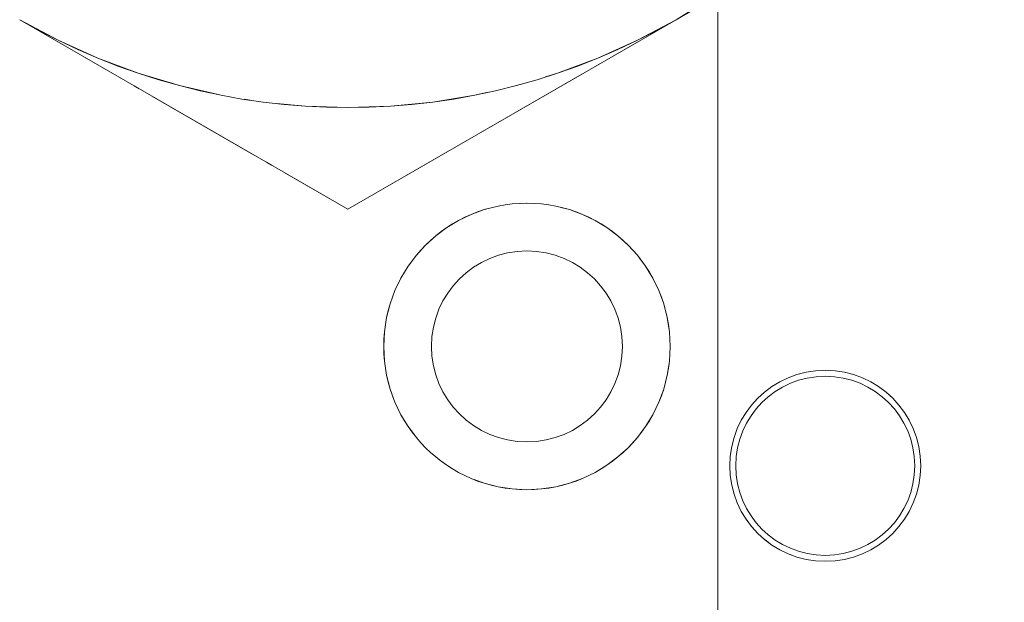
# Model space of a CAD drawing. Header units: millimetres. Extents: x 41 to 1655, y -379 to 1151.
# Tile 16 of 56: x 303 to 320, y 191 to 201. Entities that reach past the tile are written whole.
import ezdxf

# ---------------------------------------------------------------- set-up
doc = ezdxf.new("R2010")
doc.units = ezdxf.units.MM
doc.header["$LTSCALE"] = 4
doc.linetypes.add('CHAIN', pattern=[0.3543, 0.2362, -0.0295, 0.0591, -0.0295])
doc.linetypes.add('LONG_DASH_DOTTED', pattern=[0.3001, 0.2362, -0.0295, 0.0049, -0.0295])
doc.layers.add('가시적 모서리(ISO)', color=7, linetype='Continuous', lineweight=18)
doc.layers.add('단면도 선(ISO)', color=7, linetype='LONG_DASH_DOTTED', lineweight=15, true_color=0x004000)
doc.layers.add('오버레이 [기준 허상 선(ISO)]', color=7, linetype='LONG_DASH_DOTTED', lineweight=18, true_color=0x803f3f)

# ---------------------------------------------------------------- blocks, each defined once
blk = doc.blocks.new('2dTransSection0')
at = {"layer": '단면도 선(ISO)', "linetype": 'CHAIN', "ltscale": 77.084045}
blk.add_line((78.7133, 92.8659), (78.7133, 23.4962), dxfattribs=at)

msp = doc.modelspace()

# ---------------------------------------------------------------- linework, layer by layer
at = {"layer": '가시적 모서리(ISO)'}
for p, q in [((314.153, 201.084), (319.653, 204.26)), ((303.153, 201.084), (308.653, 197.909)), ((308.653, 197.909), (314.153, 201.084))]:
    msp.add_line(p, q, dxfattribs=at)
for centre, radius in [((311.653, 195.611), 2.4), ((311.653, 195.611), 1.6), ((316.653, 193.611), 1.6), ((316.653, 193.611), 1.5)]:
    msp.add_circle(centre, radius, dxfattribs=at)
for start, end in [(300, 0), (240, 300)]:
    msp.add_arc((308.653, 210.611), 11, start, end, dxfattribs=at)
at = {"layer": '오버레이 [기준 허상 선(ISO)]', "ltscale": 2.082819}
for p, q in [((314.153, 201.084), (319.653, 204.26)), ((303.153, 201.084), (308.653, 197.909)), ((308.653, 197.909), (314.153, 201.084))]:
    msp.add_line(p, q, dxfattribs=at)
at = {"layer": '오버레이 [기준 허상 선(ISO)]', "ltscale": 4.945642}
msp.add_circle((311.653, 195.611), 2.4, dxfattribs=at)
at = {"layer": '오버레이 [기준 허상 선(ISO)]', "ltscale": 3.297061}
msp.add_circle((316.653, 193.611), 1.6, dxfattribs=at)
at = {"layer": '오버레이 [기준 허상 선(ISO)]', "ltscale": 3.777897}
for start, end in [(300, 0), (240, 300)]:
    msp.add_arc((308.653, 210.611), 11, start, end, dxfattribs=at)

# ---------------------------------------------------------------- block references
at = {"layer": '단면도 선(ISO)', "xscale": 4, "yscale": 4, "zscale": 4}
msp.add_blockref('2dTransSection0', (0, 0), dxfattribs=at)

doc.saveas('drawing.dxf')
